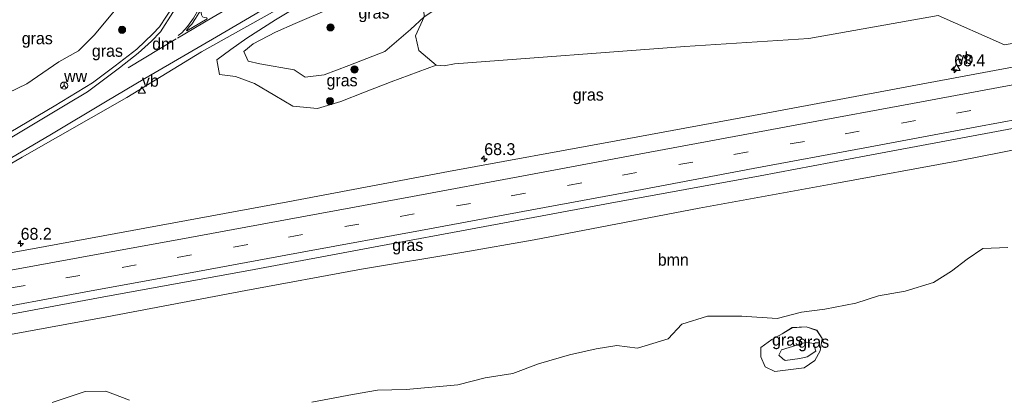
# Model space of a CAD drawing. Header units: millimetres. Extents: x 180000 to 190000, y 466229 to 468626.
# Tile 20 of 202: x 180433 to 180640, y 467727 to 467806. Entities that reach past the tile are written whole.
import ezdxf
from ezdxf.enums import TextEntityAlignment as Align

# ---------------------------------------------------------------- set-up
doc = ezdxf.new("R2010")
doc.units = ezdxf.units.MM
doc.linetypes.add('39strp', pattern=[12, 3, -9])
for name, color, linetype, lineweight in [('as-bs-kilometr', 13, 'Continuous', 18), ('bp-b5-boom', 93, 'Continuous', 18), ('bp-b5-bos', 93, 'Continuous', 18), ('bp-b5-grasland', 93, 'Continuous', 18), ('bp-bs-boom', 93, 'Continuous', 18), ('bw-bs-rona', 8, 'Continuous', 18), ('gw-bs-kruinlijn', 93, 'Continuous', 18), ('gw-bs-teenlijn', 93, 'Continuous', 18), ('mk-b5-vlakmark', 8, 'Continuous', 18), ('mk-bs-39streep 0.15', 8, '39strp', 18), ('mk-bs-haaientd', 8, 'haaitd', 18), ('mk-bs-streep 0.15', 8, 'Continuous', 18), ('vh-b5-verh_soort', 8, 'Continuous', 18), ('wm-bs-verkeersbord', 8, 'Continuous', 18)]:
    doc.layers.add(name, color=color, linetype=linetype, lineweight=lineweight)
doc.styles.add('rtw_iso', font='iso-rtw.shx')
doc.linetypes.add('haaitd', pattern='A,0,-0.25,[25,RTW.shx,S=0.1,R=180,X=0,Y=0],-0.75', length=1)

# ---------------------------------------------------------------- blocks, each defined once
blk = doc.blocks.new('verkeersbord')
for p, q in [((0, 0.75), (-0.75, -0.625)), ((0.75, -0.625), (0, 0.75)), ((-0.75, -0.625), (0.75, -0.625))]:
    blk.add_line(p, q)
blk = doc.blocks.new('dtbattr')
at = {"style": 'rtw_iso'}
blk.add_attdef('TAG', (0.59, 0.87), '', height=2.5, dxfattribs=at)
blk = doc.blocks.new('wegwijzer')
for q in [(-0.53, -0.53), (0, 0.75), (0.53, -0.53)]:
    blk.add_line((0, 0), q)
blk.add_circle((0, 0), 0.75)
blk = doc.blocks.new('dtbattr-r')
at = {"style": 'rtw_iso'}
blk.add_attdef('TAG', text='', height=2.5, dxfattribs=at).set_placement((0, 0), align=Align.MIDDLE_CENTER)
blk = doc.blocks.new('d33az_ACAD_1_FMEBLOCK20')
at = {"layer": 'bp-b5-bos'}
for points in [[(70.76, 66.31, 29.31), (71.76, 63.24, 29.26), (71.65, 60.13, 29.25), (70.69, 56.83, 29.32), (70.44, 54.4, 29.34), (64.2, 53.38, 29.76), (60.51, 52.02, 29.8), (57.44, 48.99, 29.76), (55.68, 46.48, 29.83), (53.79, 43.84, 29.83), (50.75, 39.22, 29.84), (49.52, 36.49, 29.84), (49.98, 33.78, 29.88), (51.63, 32.07, 29.29), (53.2, 31.31, 29.29), (56.31, 30.11, 29.21), (58.88, 27.51, 29.12), (59.6, 24.35, 29.07), (59.33, 21.68, 29.05), (60.3, 18.38, 29.06), (65.54, 18.89, 28.82), (69.19, 20.01, 28.79), (72.19, 20.91, 28.75), (75.64, 21.66, 28.68), (80.18, 24.02, 28.65), (68.68, 15.16, 28.59), (57.88, 5.63, 28.71), (40.33, -10.25, 28.44), (27.5, -21.44, 28.59), (10.75, -34.5, 28.07), (5.73, -39.1, 28.19), (-5.98, -50, 28.26), (-18.55, -60.29, 28.2), (-19.36, -58.07, 28.36), (-20.13, -56.69, 28.36), (-22, -54.44, 28.35), (-24.59, -53.21, 28.32), (-28.65, -51.49, 28.26), (-32.42, -51.15, 28.26), (-35.66, -50.76, 28.23), (-38.15, -50.27, 28.25), (-41.83, -51.37, 28.3), (-43.89, -53.67, 28.32), (-46.13, -58.35, 28.22), (-46.05, -60.81, 28.12), (-44.65, -64.18, 28.05), (-43.04, -66.54, 27.91), (-40.36, -71.53, 28.21), (-39.09, -74.61, 28.36), (-37.86, -76.03, 28.12), (-39.92, -77.57, 28.12), (-40.4, -76.81, 28.13), (-51.86, -58.28, 28.33), (-62.78, -66.15, 28.67), (-71.41, -71.64, 28.87), (-71.25, -68.57, 28.57), (-69.58, -68.61, 28.5), (-68.86, -67.9, 28.43), (-67.54, -66.89, 28.4), (-65.67, -66.34, 28.49), (-64.49, -65.33, 28.5), (-64.15, -64.29, 28.5), (-67.02, -60.05, 28.48), (-68.71, -58.34, 28.53), (-69.66, -57.54, 28.53), (-70.98, -56.91, 28.53), (-72.41, -55.15, 28.53), (-73.37, -54.01, 28.53), (-75.16, -52.4, 28.53), (-76.01, -51.54, 28.53), (-78.25, -51.49, 28.52), (-80.18, -42.96, 28.81), (-77.58, -42.8, 28.68), (-69.66, -41.55, 28.46), (-67.13, -41.66, 28.44), (-64.62, -41.83, 28.42), (-62.24, -41.57, 28.45), (-59.64, -40.22, 28.5), (-57.01, -39.35, 28.56), (-54.6, -37.53, 28.61), (-52.17, -35.24, 28.63), (-50.74, -32.58, 28.55), (-50.18, -29.61, 28.61), (-50.51, -27.19, 28.67), (-50.97, -24.23, 28.65), (-52.67, -19.67, 28.57), (-54.74, -17.21, 28.58), (-57.95, -16.39, 28.57), (-62.11, -15.75, 28.58), (-66.92, -16.2, 28.59), (-62.72, -12.99, 28.46), (-59.31, -9.69, 28.62), (-56.16, -10.45, 28.6), (-53.19, -12.31, 28.6), (-49.77, -14.34, 28.67), (-44.54, -16.27, 28.69), (-40.43, -18.1, 28.69), (-36.77, -21.21, 28.77), (-31.03, -22.69, 28.79), (-25.86, -21.87, 28.8), (-20.02, -22.83, 28.91), (-18.38, -24.49, 28.77), (-12.59, -24.85, 28.92), (-9.93, -23.15, 28.9), (-7.54, -19.39, 28.86), (-4.16, -17.67, 28.85), (0.29, -15.5, 28.86), (5.38, -13.12, 28.91), (8.42, -9.08, 28.9), (12.5, -2.73, 29.11), (14.71, 0.38, 29.09), (17.81, 2.7, 28.99), (20.52, 5.72, 28.9), (24.01, 10.39, 29.04), (26.32, 13.03, 28.96), (28.07, 15.38, 28.82), (30.12, 17.79, 28.98), (31.57, 21.93, 29.13), (33.44, 25.79, 29.33), (35.36, 28.83, 29.38), (36.95, 31.25, 29.43), (37.37, 35.32, 29.62), (37.61, 38.4, 29.75), (35.13, 39.1, 30.04), (33.31, 41.28, 29.99), (30.9, 42.56, 29.95), (29.05, 42.14, 30.04), (27.38, 40.2, 30.1), (24.67, 39.54, 30.13), (21.35, 39.12, 30.04), (18.07, 39.46, 29.99), (15.39, 39.05, 29.97), (8.82, 35.65, 29.98), (6.59, 33.54, 30.07), (4.38, 31, 30.13), (2.98, 29.5, 30.17), (0.87, 31.24, 30.15), (1.8, 33.97, 30.09), (5.81, 36.78, 30.07), (9.53, 38.67, 30.07), (13.86, 40.91, 30.03), (19.29, 45.97, 29.91), (22.54, 49.35, 29.88), (26.83, 48.75, 29.74), (30.02, 48.26, 29.69), (32.22, 49.96, 29.75), (33.08, 52.12, 29.95), (31.72, 54.35, 29.92), (29.35, 55.66, 29.76), (27.49, 56.99, 29.72), (24.44, 57.3, 29.73), (22.67, 57.3, 29.76), (32.9, 63.22, 30.31), (38.32, 67.77, 29.99), (57.67, 77.57, 29.34), (58.5, 74.2, 29.11), (60.64, 70.66, 29.2), (63.85, 69.84, 29.16), (68.05, 68.15, 29.35)], [(39.24, 55.33, 30.25), (42.35, 54.48, 30.29), (44.92, 56.88, 30.33), (44.29, 60.06, 30.36), (42.98, 61.54, 30.36), (41.04, 63.49, 30.36), (38.42, 64.33, 30.36), (34.44, 63.87, 30.25), (33.29, 62.84, 30.31), (32.56, 61.12, 30.32), (33.41, 58.6, 30.35), (36.33, 56.84, 30.3)]]:
    blk.add_polyline3d(points, close=True, dxfattribs=at)
blk = doc.blocks.new('d33az_ACAD_1_FMEBLOCK56')
at = {"layer": 'bp-b5-boom'}
for points in [[(85.76, 20.73, 29.39), (88.36, 7.2, 29.32), (91.68, -10.64, 30.83), (88.43, -11.34, 30.82), (31.66, -21.48, 30.65), (17.82, -15.31, 30.3), (-9.34, -20.15, 30.14), (-35.29, -21.82, 30.02), (-83.56, -25.48, 29.52), (-85.7, -25.91, 29.5), (-87.39, -25.73, 29.45), (-91.03, -22.67, 29.41), (-91.68, -19.58, 29.41), (-89.86, -15.62, 29.41), (-87.43, -14.01, 28.94), (-83.19, -13, 28.98), (-78.46, -10.93, 29.07), (-71.34, -8.61, 29.24), (-67.3, -6.3, 29.31), (-65.73, -3.04, 29.36), (-65.36, -0.4, 29.25), (-67.6, 3.23, 29.24), (-69.7, 3.83, 29.22), (-77.32, 2.18, 29.34), (-74.67, 4.12, 29.26), (-73.43, 5.12, 29.14), (-73.06, 5.2, 29.15), (-69.06, 6.07, 29.17), (-64.49, 6.75, 29.17), (-59.53, 7.48, 29.19), (-55.25, 7.93, 29.26), (-41.11, 8.84, 29.28), (-14.66, 10.76, 29.28), (-13.13, 11.3, 29.29), (-6.02, 11.66, 29.32), (3.47, 12.44, 29.33), (13.48, 13.54, 29.35), (17.91, 14.25, 29.3), (23.36, 15.05, 29.28), (50.94, 19.77, 29.31), (84.55, 25.91, 29.4)], [(14.3, 5.78, 29.66), (14.68, 2.29, 29.67), (16.52, -0.85, 29.68), (19.05, -2.58, 29.71), (22.8, -2, 29.68), (24.29, -0.13, 29.63), (25.16, 2.14, 29.62), (25.2, 5.88, 29.61), (23.09, 8.04, 29.59), (20.97, 9.26, 29.58), (18.69, 10.13, 29.58), (17.2, 9.94, 29.58), (14.47, 8.5, 29.58)], [(13.11, -13.75, 30.27), (13.96, -14.15, 30.27), (15.93, -14.1, 30.27), (18.69, -13.79, 30.27), (21.2, -14.25, 30.27), (23.13, -13.17, 30.03), (25.16, -10.92, 30.03), (25.33, -8.91, 30.01), (24.81, -5.56, 29.92), (22.73, -4.18, 29.86), (20.54, -4.01, 29.85), (15.84, -4.32, 29.97), (13.02, -5.29, 30), (11.85, -7.71, 30.02), (12.09, -9.67, 30.1), (12.37, -11.49, 30.26)]]:
    blk.add_polyline3d(points, close=True, dxfattribs=at)
blk = doc.blocks.new('d33az_ACAD_1_FMEBLOCK95')
at = {"layer": 'bp-b5-grasland'}
for points in [[(6.44, 2.25, 29.24), (6.02, -0.37, 29.28), (4.9, -2.36, 29.28), (2.65, -3.89, 29.27), (-3.52, -4.68, 29.29), (-5.54, -3.7, 29.26), (-6.4, -1.56, 29.21), (-6.44, 0.33, 29.16), (-4.15, 2.04, 29.1), (-1.99, 3.25, 29.11), (0.14, 4.52, 29.13), (3.09, 4.68, 29.12), (5.3, 3.96, 29.18)], [(-1.84, -2, 29.68), (-1.32, -2.36, 29.71), (1.75, -1.95, 29.71), (3.26, -1.58, 29.67), (5.1, -0.4, 29.64), (4.63, 1.17, 29.61), (3.13, 1.49, 29.6), (1.11, 0.85, 29.59), (-2.11, -0.11, 29.59), (-2.68, -1.21, 29.68)]]:
    blk.add_polyline3d(points, close=True, dxfattribs=at)
blk = doc.blocks.new('d33az_ACAD_1_FMEBLOCK134')
at = {"layer": 'bp-b5-boom'}
for points in [[(-86.55, 5.02, 28.72), (-79.66, 7.35, 28.62), (-75.34, 7.4, 28.68), (-70.39, 5.54, 28.7)], [(-32.18, 5.13, 28.82), (-23.68, 6.7, 28.83), (-18.43, 7.61, 28.85), (-12.45, 7.73, 28.7), (-1.59, 8.7, 28.7), (4.16, 10.21, 28.72), (9.94, 11.09, 28.77), (15.29, 13.14, 28.83), (21.79, 15.04, 28.85), (27.38, 16.3, 28.87), (31.72, 16.97, 28.92), (36.07, 16.43, 28.93), (42.48, 18.41, 28.92), (45.36, 21.44, 28.95), (50.71, 23.12, 29.01), (57.93, 23.11, 28.99), (65.27, 22.68, 29.07), (70.37, 23.98, 29.1), (75.25, 24.6, 29.17), (81.76, 25.86, 29.3), (86.5, 27.38, 29.35), (92.1, 28.36, 29.36), (98.08, 30.21, 29.39), (101.84, 32.57, 29.37), (105.13, 35.08, 29.46), (108.38, 37.34, 29.52), (113.6, 37.55, 29.55)]]:
    blk.add_polyline3d(points, dxfattribs=at)
blk.add_polyline3d([(61.87, 16.53, 29.16), (61.91, 14.64, 29.21), (62.78, 12.5, 29.26), (64.79, 11.52, 29.29), (70.96, 12.31, 29.27), (73.21, 13.84, 29.28), (74.33, 15.83, 29.28), (74.75, 18.45, 29.24), (73.61, 20.17, 29.18), (71.4, 20.88, 29.12), (68.46, 20.72, 29.13), (66.33, 19.45, 29.11), (64.17, 18.24, 29.1)], close=True, dxfattribs=at)
blk = doc.blocks.new('dtbattr-l')
at = {"style": 'rtw_iso'}
blk.add_attdef('TAG', (0, 0), '', height=2.5, dxfattribs=at)
blk = doc.blocks.new('boom')
blk.add_hatch(color=256).paths.add_polyline_path([(-0.75, 0, 1), (0.75, 0, 1)])
blk.add_circle((0, 0), 0.75)
blk = doc.blocks.new('hecto')
for p, q in [((0, 0.625), (-0.625, 0)), ((0, -0.625), (0, 0.625)), ((-0.625, 0), (0.625, 0)), ((0.625, 0), (0, -0.625))]:
    blk.add_line(p, q)

msp = doc.modelspace()

# ---------------------------------------------------------------- linework, layer by layer
at = {"layer": 'bp-b5-boom'}
for points in [[(180358.49, 467727.41, 29.22), (180364.84, 467728.37, 29.25), (180370.62, 467729.26, 29.22), (180380.32, 467730.56, 29.08), (180397.76, 467733.38, 29.26), (180426.43, 467739.25, 29.53), (180451.62, 467743.89, 29.65), (180480.73, 467749.4, 29.8), (180505.01, 467753.85, 29.91), (180525.99, 467757.34, 30.09), (180541.19, 467760, 30.25), (180575.75, 467766.65, 30.11), (180604.13, 467771.83, 30.24), (180630.04, 467776.59, 30.41), (180661.25, 467782.72, 30.6)], [(180640.37, 467758.43, 29.55), (180635.15, 467758.22, 29.52), (180631.9, 467755.96, 29.46), (180628.61, 467753.45, 29.37), (180624.85, 467751.09, 29.39), (180618.87, 467749.24, 29.36), (180613.27, 467748.26, 29.35), (180608.53, 467746.74, 29.3), (180602.02, 467745.48, 29.17), (180597.14, 467744.86, 29.1), (180592.04, 467743.56, 29.07), (180584.7, 467743.99, 28.99), (180577.49, 467744, 29.01), (180572.13, 467742.32, 28.95), (180569.26, 467739.29, 28.92), (180562.84, 467737.31, 28.93), (180558.49, 467737.85, 28.92), (180554.15, 467737.18, 28.87), (180548.56, 467735.92, 28.85), (180542.06, 467734.02, 28.83), (180536.71, 467731.97, 28.77), (180530.93, 467731.09, 28.72), (180525.18, 467729.58, 28.7), (180514.32, 467728.61, 28.7), (180508.35, 467728.49, 28.85), (180503.1, 467727.58, 28.83), (180494.59, 467726.01, 28.82)], [(180456.38, 467726.42, 28.7), (180451.44, 467728.28, 28.68), (180447.11, 467728.23, 28.62), (180440.22, 467725.9, 28.72)]]:
    msp.add_polyline3d(points, dxfattribs=at)
at = {"layer": 'bp-b5-grasland'}
for points in [[(180497.2, 467794.67, 28.68), (180493.19, 467794.12, 28.66), (180490.9, 467795.66, 28.61), (180483.72, 467796.96, 28.67), (180481.24, 467797.52, 28.65), (180480.32, 467799.57, 28.64), (180482.27, 467801.14, 28.65), (180486.97, 467803.61, 28.63), (180491.12, 467805.41, 28.52), (180498.76, 467808.69, 28.48), (180504.63, 467811.56, 28.51), (180513.89, 467816.31, 28.6), (180514.79, 467817.25, 28.93), (180517.02, 467814.88, 28.86), (180517.85, 467812.18, 28.89), (180518.15, 467806.79, 29.41), (180515.24, 467804.15, 28.66), (180509.88, 467799.54, 28.71), (180502.36, 467796.63, 28.72)], [(180596.83, 467735.13, 29.71), (180593.76, 467734.72, 29.71), (180593.24, 467735.08, 29.68), (180592.41, 467735.87, 29.68), (180592.97, 467736.97, 29.59), (180596.19, 467737.93, 29.59), (180598.21, 467738.57, 29.6), (180599.71, 467738.25, 29.61), (180600.18, 467736.68, 29.64), (180598.34, 467735.5, 29.67)]]:
    msp.add_polyline3d(points, close=True, dxfattribs=at)
for points in [[(180420.69, 467769.75, 29.38), (180433.88, 467777.39, 29.3), (180455.83, 467789.88, 29.24), (180471.46, 467799.5, 29.25), (180491.07, 467810.54, 29.23)], [(180465.58, 467809.2, 29.2), (180462.68, 467804.74, 29.2), (180461.27, 467803.26, 29.2), (180457.95, 467800.05, 29.2), (180453.38, 467796.5, 29.2), (180448.67, 467792.98, 29.23), (180440.63, 467788.1, 29.22), (180411.39, 467770.81, 29.22)], [(180498.76, 467808.69, 28.48), (180491.12, 467805.41, 28.52), (180486.97, 467803.61, 28.63), (180482.27, 467801.14, 28.65), (180480.32, 467799.57, 28.64), (180481.24, 467797.52, 28.65), (180483.72, 467796.96, 28.67), (180490.9, 467795.66, 28.61), (180493.19, 467794.12, 28.66), (180497.2, 467794.67, 28.68), (180502.36, 467796.63, 28.72), (180509.88, 467799.54, 28.71), (180515.24, 467804.15, 28.66), (180518.15, 467806.79, 29.41), (180516.33, 467802.84, 29.41), (180516.98, 467799.74, 29.41), (180520.62, 467796.68, 29.45), (180511.24, 467793.18, 29.18), (180505.65, 467791.03, 29.25), (180500.69, 467789.02, 29.24), (180495.8, 467787.59, 29.22), (180490.61, 467788.05, 29.21), (180486.85, 467790.32, 29.2), (180482.55, 467792.79, 29.16), (180478.59, 467794.3, 29.15), (180475.23, 467794.72, 29.08), (180474.72, 467797.82, 29.14), (180477.61, 467799.97, 29.13), (180480.95, 467802.36, 29.15), (180486.97, 467806.19, 29.13), (180491.19, 467808.69, 29.11)], [(180491.19, 467808.69, 29.11), (180486.97, 467806.19, 29.13), (180480.95, 467802.36, 29.15), (180477.61, 467799.97, 29.13), (180474.72, 467797.82, 29.14), (180475.23, 467794.72, 29.08), (180478.59, 467794.3, 29.15), (180482.55, 467792.79, 29.16), (180486.85, 467790.32, 29.2), (180490.61, 467788.05, 29.21), (180495.8, 467787.59, 29.22), (180500.69, 467789.02, 29.24), (180505.65, 467791.03, 29.25), (180511.24, 467793.18, 29.18), (180520.62, 467796.68, 29.45), (180522.31, 467796.5, 29.5), (180524.45, 467796.93, 29.52), (180572.72, 467800.6, 30.02), (180598.67, 467802.26, 30.14), (180625.83, 467807.1, 30.3), (180639.67, 467800.93, 30.65)], [(180430.99, 467790.89, 28.38), (180434.9, 467792.72, 28.48), (180441.6, 467797.38, 28.45), (180445.71, 467799.7, 28.44), (180449.09, 467803.01, 28.35), (180452.8, 467807.6, 28.37)], [(180452.8, 467807.6, 28.37), (180449.09, 467803.01, 28.35), (180445.71, 467799.7, 28.44), (180441.6, 467797.38, 28.45), (180434.9, 467792.72, 28.48), (180430.99, 467790.89, 28.38)], [(180646.61, 467797.23, 30.77), (180619.22, 467792.15, 30.68), (180589.78, 467786.63, 30.54), (180558.31, 467780.8, 30.4), (180523.19, 467774.33, 30.29), (180489.57, 467768, 30.14), (180463, 467763.12, 30.03), (180435.32, 467758.03, 29.88), (180402.5, 467752.04, 29.73)], [(180323.57, 467724.73, 29.56), (180354.14, 467730.24, 29.75), (180389.59, 467736.8, 29.87), (180424.73, 467743.2, 30.08), (180449.92, 467747.88, 30.14), (180482.49, 467753.83, 30.27), (180506.74, 467758.36, 30.35), (180530.81, 467762.84, 30.51), (180557.06, 467767.72, 30.62), (180588.49, 467773.45, 30.69), (180610.7, 467777.64, 30.78), (180638.05, 467782.76, 30.93), (180665.33, 467787.83, 31.05)], [(180661.25, 467782.72, 30.6), (180630.04, 467776.59, 30.41), (180604.13, 467771.83, 30.24), (180575.75, 467766.65, 30.11), (180541.19, 467760, 30.25), (180525.99, 467757.34, 30.09), (180505.01, 467753.85, 29.91), (180480.73, 467749.4, 29.8), (180451.62, 467743.89, 29.65), (180426.43, 467739.25, 29.53), (180397.76, 467733.38, 29.26), (180380.32, 467730.56, 29.08), (180370.62, 467729.26, 29.22), (180364.84, 467728.37, 29.25), (180358.49, 467727.41, 29.22)]]:
    msp.add_polyline3d(points, dxfattribs=at)
at = {"layer": 'gw-bs-kruinlijn'}
for points in [[(180520.62, 467796.68, 29.45), (180511.24, 467793.18, 29.18), (180505.65, 467791.03, 29.25), (180500.69, 467789.02, 29.24), (180495.8, 467787.59, 29.22), (180490.61, 467788.05, 29.21), (180486.85, 467790.32, 29.2), (180482.55, 467792.79, 29.16), (180478.59, 467794.3, 29.15), (180475.23, 467794.72, 29.08), (180474.72, 467797.82, 29.14), (180477.61, 467799.97, 29.13), (180480.95, 467802.36, 29.15), (180486.97, 467806.19, 29.13), (180491.19, 467808.69, 29.11), (180496.09, 467811.22, 29.11), (180505.78, 467815.3, 29.05), (180512.54, 467818.68, 29.13), (180516.85, 467820.43, 29.08)], [(180703.82, 467790.63, 30.74), (180687.04, 467787.34, 30.72), (180661.25, 467782.72, 30.6), (180630.04, 467776.59, 30.41), (180604.13, 467771.83, 30.24), (180575.75, 467766.65, 30.11), (180541.19, 467760, 30.25)], [(180541.19, 467760, 30.25), (180525.99, 467757.34, 30.09), (180505.01, 467753.85, 29.91), (180480.73, 467749.4, 29.8), (180451.62, 467743.89, 29.65), (180426.43, 467739.25, 29.53), (180397.76, 467733.38, 29.26), (180380.32, 467730.56, 29.08), (180370.62, 467729.26, 29.22), (180364.84, 467728.37, 29.25), (180358.49, 467727.41, 29.22), (180352.98, 467726.55, 29.3), (180348.31, 467725.73, 29.44)], [(180598.21, 467738.57, 29.6), (180596.19, 467737.93, 29.59), (180592.97, 467736.97, 29.59), (180592.41, 467735.87, 29.68), (180593.24, 467735.08, 29.68), (180593.76, 467734.72, 29.71), (180596.83, 467735.13, 29.71), (180598.34, 467735.5, 29.67), (180600.18, 467736.68, 29.64), (180599.71, 467738.25, 29.61), (180598.21, 467738.57, 29.6)]]:
    msp.add_polyline3d(points, dxfattribs=at)
at = {"layer": 'gw-bs-teenlijn'}
for points in [[(180475.11, 467846.11, 28.76), (180475.06, 467844.51, 28.7), (180472.77, 467840.84, 28.55), (180470.78, 467837.79, 28.52), (180470.07, 467833.9, 28.55), (180466.63, 467827, 28.37), (180463.88, 467823.49, 28.36), (180461.1, 467820.04, 28.47), (180455.43, 467810.68, 28.36), (180452.8, 467807.6, 28.37), (180449.09, 467803.01, 28.35), (180445.71, 467799.7, 28.44), (180441.6, 467797.38, 28.45), (180434.9, 467792.72, 28.48), (180430.99, 467790.89, 28.38), (180425.31, 467788.45, 28.38), (180416.87, 467783.47, 28.42), (180412.86, 467781.14, 28.41), (180409.04, 467779.45, 28.41), (180401.67, 467775.12, 28.46), (180397.16, 467773.61, 28.49), (180392.54, 467772.67, 28.51)], [(180514.79, 467817.25, 28.93), (180513.89, 467816.31, 28.6), (180504.63, 467811.56, 28.51), (180498.76, 467808.69, 28.48), (180491.12, 467805.41, 28.52), (180486.97, 467803.61, 28.63), (180482.27, 467801.14, 28.65), (180480.32, 467799.57, 28.64), (180481.24, 467797.52, 28.65), (180483.72, 467796.96, 28.67), (180490.9, 467795.66, 28.61), (180493.19, 467794.12, 28.66), (180497.2, 467794.67, 28.68), (180502.36, 467796.63, 28.72), (180509.88, 467799.54, 28.71), (180515.24, 467804.15, 28.66), (180518.15, 467806.79, 29.41), (180520.58, 467808.41, 28.94)], [(180494.59, 467726.01, 28.82), (180503.1, 467727.58, 28.83), (180508.35, 467728.49, 28.85), (180514.32, 467728.61, 28.7), (180525.18, 467729.58, 28.7), (180530.93, 467731.09, 28.72), (180536.71, 467731.97, 28.77), (180542.06, 467734.02, 28.83), (180548.56, 467735.92, 28.85), (180554.15, 467737.18, 28.87), (180558.49, 467737.85, 28.92), (180562.84, 467737.31, 28.93), (180569.26, 467739.29, 28.92), (180572.13, 467742.32, 28.95), (180577.49, 467744, 29.01), (180584.7, 467743.99, 28.99), (180592.04, 467743.56, 29.07), (180597.14, 467744.86, 29.1), (180602.02, 467745.48, 29.17), (180608.53, 467746.74, 29.3), (180613.27, 467748.26, 29.35), (180618.87, 467749.24, 29.36), (180624.85, 467751.09, 29.39), (180628.61, 467753.45, 29.37), (180631.9, 467755.96, 29.46), (180635.15, 467758.22, 29.52), (180640.37, 467758.43, 29.55)], [(180598.17, 467741.76, 29.12), (180595.23, 467741.61, 29.13), (180593.1, 467740.33, 29.11), (180590.94, 467739.12, 29.1), (180588.64, 467737.41, 29.16), (180588.68, 467735.52, 29.21), (180589.55, 467733.38, 29.26), (180591.56, 467732.4, 29.29), (180597.73, 467733.19, 29.27), (180599.98, 467734.72, 29.28), (180601.1, 467736.71, 29.28), (180601.52, 467739.33, 29.24), (180600.38, 467741.05, 29.18), (180598.17, 467741.76, 29.12)], [(180440.22, 467725.9, 28.72), (180447.11, 467728.23, 28.62), (180451.44, 467728.28, 28.68), (180456.38, 467726.42, 28.7)]]:
    msp.add_polyline3d(points, dxfattribs=at)
at = {"layer": 'mk-b5-vlakmark'}
msp.add_polyline3d([(180472.63, 467806.39, 29.29), (180468.43, 467803.88, 29.3), (180468.31, 467803.95, 29.3), (180468.44, 467804.15, 29.29), (180468.9, 467804.71, 29.29), (180469.44, 467805.25, 29.27), (180470.24, 467806.46, 29.24), (180470.93, 467807.56, 29.21), (180471.73, 467808.88, 29.21), (180471.69, 467808.55, 29.2), (180471.4, 467807.75, 29.25), (180471.46, 467807.25, 29.27), (180471.71, 467806.82, 29.29), (180472.04, 467806.65, 29.3), (180472.62, 467806.58, 29.3)], close=True, dxfattribs=at)
at = {"layer": 'mk-bs-39streep 0.15'}
msp.add_polyline3d([(180701.97, 467800.11, 31.17), (180690.48, 467797.99, 31.17), (180667.15, 467793.63, 31.07), (180644.41, 467789.36, 30.96), (180621.05, 467785.04, 30.84), (180597.76, 467780.68, 30.72), (180574.43, 467776.35, 30.67), (180551.12, 467772.01, 30.57), (180527.85, 467767.68, 30.47), (180504.45, 467763.34, 30.35), (180481.16, 467759.05, 30.26), (180457.82, 467754.75, 30.15), (180434.52, 467750.47, 30.03), (180411.25, 467746.19, 29.97), (180387.88, 467741.91, 29.88), (180364.61, 467737.65, 29.82), (180341.15, 467733.36, 29.67), (180322.41, 467729.88, 29.56)], dxfattribs=at)
at = {"layer": 'mk-bs-haaientd'}
msp.add_polyline3d([(180466.2, 467802.19, 29.26), (180456.08, 467796.11, 29.25)], dxfattribs=at)
at = {"layer": 'mk-bs-streep 0.15'}
for points in [[(180513.85, 467844.59, 29.18), (180509.5, 467843.64, 29.18), (180505.89, 467842.71, 29.17), (180503.2, 467841.76, 29.16), (180500.28, 467840.43, 29.15), (180496.28, 467838.31, 29.13), (180493.28, 467836.42, 29.1), (180489.74, 467833.8, 29.08), (180486.45, 467830.94, 29.08), (180484.11, 467828.57, 29.08), (180481.66, 467825.88, 29.09), (180479.43, 467823.07, 29.1), (180476.79, 467819.14, 29.12), (180474.58, 467815.29, 29.13), (180471.92, 467810.16, 29.19), (180469.83, 467806.54, 29.26), (180468.54, 467804.77, 29.26), (180467.32, 467803.43, 29.28), (180466.6, 467802.86, 29.27)], [(180473.69, 467821.06, 29.24), (180470.62, 467815.87, 29.23), (180462.89, 467803.67, 29.2), (180461, 467801.7, 29.2), (180458.24, 467799.2, 29.21), (180454.32, 467796.08, 29.24), (180450.13, 467792.96, 29.26), (180447.58, 467791.09, 29.25), (180443.27, 467788.46, 29.27), (180425.75, 467778.02, 29.29), (180408.4, 467768.21, 29.31), (180397.85, 467763.02, 29.42), (180381.77, 467756.03, 29.49), (180372.62, 467752.61, 29.5), (180367.51, 467750.8, 29.5), (180363, 467749.32, 29.48), (180357.42, 467747.69, 29.49), (180350.62, 467745.83, 29.48), (180345.31, 467744.36, 29.49), (180341.82, 467743.56, 29.49), (180331.07, 467741.16, 29.47)], [(180466.43, 467802.34, 29.27), (180473.61, 467806.57, 29.3), (180488.3, 467815.19, 29.3)], [(180489.95, 467811.67, 29.28), (180474.63, 467802.63, 29.29), (180459.57, 467793.84, 29.31), (180451.34, 467788.97, 29.31), (180440.02, 467782.21, 29.33), (180422.67, 467771.98, 29.4), (180406.82, 467763.21, 29.47), (180397.88, 467758.89, 29.56), (180387.26, 467754.29, 29.61), (180377.37, 467750.36, 29.62), (180363.82, 467745.49, 29.61), (180356.42, 467743.26, 29.59), (180351.74, 467741.93, 29.58), (180346.07, 467740.52, 29.54), (180338.75, 467738.79, 29.55), (180334.68, 467737.88, 29.55), (180321.27, 467734.92, 29.47)], [(180701.25, 467803.77, 31.11), (180690.07, 467801.67, 31.07), (180666.86, 467797.3, 30.98), (180644.42, 467793.1, 30.87), (180622.27, 467789, 30.79), (180595.83, 467784.06, 30.67), (180562.38, 467777.83, 30.56), (180538.96, 467773.43, 30.48), (180515.67, 467769.14, 30.36), (180492.51, 467764.88, 30.25), (180469.04, 467760.54, 30.18), (180445.65, 467756.24, 30.08), (180422.33, 467751.98, 29.95), (180398.97, 467747.68, 29.85), (180376.05, 467743.45, 29.79), (180352.84, 467739.23, 29.65), (180321.59, 467733.5, 29.46)], [(180702.66, 467796.57, 31.31), (180680.18, 467792.34, 31.2), (180656.62, 467787.95, 31.1), (180633.88, 467783.7, 30.94), (180610.44, 467779.3, 30.85), (180587.03, 467774.98, 30.76), (180563.77, 467770.62, 30.67), (180540.68, 467766.35, 30.61), (180517.35, 467762.01, 30.5), (180493.67, 467757.66, 30.4), (180470.63, 467753.39, 30.29), (180447.24, 467749.09, 30.18), (180423.9, 467744.8, 30.1), (180400.56, 467740.53, 30.01), (180377.06, 467736.21, 29.91), (180353.76, 467731.95, 29.81), (180323.2, 467726.37, 29.62)]]:
    msp.add_polyline3d(points, dxfattribs=at)
at = {"layer": 'vh-b5-verh_soort'}
for points in [[(180491.07, 467810.54, 29.23), (180471.46, 467799.5, 29.25), (180455.83, 467789.88, 29.24), (180433.88, 467777.39, 29.3), (180420.69, 467769.75, 29.38)], [(180411.39, 467770.81, 29.22), (180440.63, 467788.1, 29.22), (180448.67, 467792.98, 29.23), (180453.38, 467796.5, 29.2), (180457.95, 467800.05, 29.2), (180461.27, 467803.26, 29.2), (180462.68, 467804.74, 29.2), (180465.58, 467809.2, 29.2)], [(180402.5, 467752.04, 29.73), (180435.32, 467758.03, 29.88), (180463, 467763.12, 30.03), (180489.57, 467768, 30.14), (180523.19, 467774.33, 30.29), (180558.31, 467780.8, 30.4), (180589.78, 467786.63, 30.54), (180619.22, 467792.15, 30.68), (180646.61, 467797.23, 30.77)], [(180665.33, 467787.83, 31.05), (180638.05, 467782.76, 30.93), (180610.7, 467777.64, 30.78), (180588.49, 467773.45, 30.69), (180557.06, 467767.72, 30.62), (180530.81, 467762.84, 30.51), (180506.74, 467758.36, 30.35), (180482.49, 467753.83, 30.27), (180449.92, 467747.88, 30.14), (180424.73, 467743.2, 30.08), (180389.59, 467736.8, 29.87), (180354.14, 467730.24, 29.75), (180323.57, 467724.73, 29.56)]]:
    msp.add_polyline3d(points, dxfattribs=at)

# ---------------------------------------------------------------- block references
at = {"layer": 'as-bs-kilometr'}
ref = msp.add_blockref('dtbattr', (180629.16, 467795.7, 30.77), dxfattribs=at)
ref.add_attrib('TAG', '68.4', dxfattribs={"layer": '0', "height": 2.5, "style": 'rtw_iso'}).set_placement((180629.16, 467795.7, 30.77), align=Align.BOTTOM_LEFT)
for p in [(180629.16, 467795.7, 30.77), (180530.71, 467777.05, 30.33), (180433.59, 467759.29, 29.97)]:
    msp.add_blockref('hecto', p, dxfattribs=at)
ref = msp.add_blockref('dtbattr', (180530.71, 467777.05, 30.33), dxfattribs=at)
ref.add_attrib('TAG', '68.3', dxfattribs={"layer": '0', "height": 2.5, "style": 'rtw_iso'}).set_placement((180530.71, 467777.05, 30.33), align=Align.BOTTOM_LEFT)
ref = msp.add_blockref('dtbattr', (180433.59, 467759.29, 29.97), dxfattribs=at)
ref.add_attrib('TAG', '68.2', dxfattribs={"layer": '0', "height": 2.5, "style": 'rtw_iso'}).set_placement((180433.59, 467759.29, 29.97), align=Align.BOTTOM_LEFT)
at = {"layer": 'bp-b5-boom'}
for name, p in [('d33az_ACAD_1_FMEBLOCK56', (180608.01, 467822.41)), ('d33az_ACAD_1_FMEBLOCK134', (180526.77, 467720.88))]:
    msp.add_blockref(name, p, dxfattribs=at)
ref = msp.add_blockref('dtbattr-r', (180567.06, 467753.85, 29.22), dxfattribs=at)
ref.add_attrib('TAG', 'bmn', dxfattribs={"layer": '0', "height": 2.5, "style": 'rtw_iso'}).set_placement((180567.06, 467753.85, 29.22), align=Align.BOTTOM_LEFT)
at = {"layer": 'bp-b5-bos'}
msp.add_blockref('d33az_ACAD_1_FMEBLOCK20', (180388.29, 467836.08), dxfattribs=at)
at = {"layer": 'bp-b5-grasland'}
ref = msp.add_blockref('dtbattr-r', (180504.35, 467805.69, 28.71), dxfattribs=at)
ref.add_attrib('TAG', 'gras', dxfattribs={"layer": '0', "height": 2.5, "style": 'rtw_iso'}).set_placement((180504.35, 467805.69, 28.71), align=Align.BOTTOM_LEFT)
ref = msp.add_blockref('dtbattr-r', (180433.82, 467800.31, 28.5), dxfattribs=at)
ref.add_attrib('TAG', 'gras', dxfattribs={"layer": '0', "height": 2.5, "style": 'rtw_iso'}).set_placement((180433.82, 467800.31, 28.5), align=Align.BOTTOM_LEFT)
ref = msp.add_blockref('dtbattr-r', (180448.51, 467797.68, 28.96), dxfattribs=at)
ref.add_attrib('TAG', 'gras', dxfattribs={"layer": '0', "height": 2.5, "style": 'rtw_iso'}).set_placement((180448.51, 467797.68, 28.96), align=Align.BOTTOM_LEFT)
ref = msp.add_blockref('dtbattr-r', (180497.67, 467791.49, 28.97), dxfattribs=at)
ref.add_attrib('TAG', 'gras', dxfattribs={"layer": '0', "height": 2.5, "style": 'rtw_iso'}).set_placement((180497.67, 467791.49, 28.97), align=Align.BOTTOM_LEFT)
ref = msp.add_blockref('dtbattr-r', (180549.24, 467788.48, 29.59), dxfattribs=at)
ref.add_attrib('TAG', 'gras', dxfattribs={"layer": '0', "height": 2.5, "style": 'rtw_iso'}).set_placement((180549.24, 467788.48, 29.59), align=Align.BOTTOM_LEFT)
ref = msp.add_blockref('dtbattr-r', (180511.43, 467756.95, 29.99), dxfattribs=at)
ref.add_attrib('TAG', 'gras', dxfattribs={"layer": '0', "height": 2.5, "style": 'rtw_iso'}).set_placement((180511.43, 467756.95, 29.99), align=Align.BOTTOM_LEFT)
msp.add_blockref('d33az_ACAD_1_FMEBLOCK95', (180595.08, 467737.08), dxfattribs=at)
ref = msp.add_blockref('dtbattr-r', (180591, 467737.08, 29.2), dxfattribs=at)
ref.add_attrib('TAG', 'gras', dxfattribs={"layer": '0', "height": 2.5, "style": 'rtw_iso'}).set_placement((180591, 467737.08, 29.2), align=Align.BOTTOM_LEFT)
ref = msp.add_blockref('dtbattr-r', (180596.46, 467736.64, 29.65), dxfattribs=at)
ref.add_attrib('TAG', 'gras', dxfattribs={"layer": '0', "height": 2.5, "style": 'rtw_iso'}).set_placement((180596.46, 467736.64, 29.65), align=Align.BOTTOM_LEFT)
at = {"layer": 'bp-bs-boom'}
for p in [(180454.83, 467804.09, 28.69), (180498.49, 467804.59, 28.64), (180503.53, 467795.75, 29.1), (180498.4, 467789.14, 29.41)]:
    msp.add_blockref('boom', p, dxfattribs=at)
at = {"layer": 'bw-bs-rona'}
ref = msp.add_blockref('dtbattr', (180442.69, 467792.38, 29.15), dxfattribs=at)
ref.add_attrib('TAG', 'ww', dxfattribs={"layer": '0', "height": 2.5, "style": 'rtw_iso'}).set_placement((180442.69, 467792.38, 29.15), align=Align.BOTTOM_LEFT)
msp.add_blockref('wegwijzer', (180442.69, 467792.38, 29.15), dxfattribs=at)
at = {"layer": 'mk-bs-haaientd'}
ref = msp.add_blockref('dtbattr-l', (180461.14, 467799.15, 29.26), dxfattribs=at)
ref.add_attrib('TAG', 'dm', dxfattribs={"layer": '0', "height": 2.5, "style": 'rtw_iso'}).set_placement((180461.14, 467799.15, 29.26), align=Align.BOTTOM_LEFT)
at = {"layer": 'wm-bs-verkeersbord'}
ref = msp.add_blockref('dtbattr', (180629.65, 467796.16, 30.45), dxfattribs=at)
ref.add_attrib('TAG', 'vb', dxfattribs={"layer": '0', "height": 2.5, "style": 'rtw_iso'}).set_placement((180629.65, 467796.16, 30.45), align=Align.BOTTOM_LEFT)
for p in [(180629.65, 467796.16, 30.45), (180458.99, 467791.4, 29.47)]:
    msp.add_blockref('verkeersbord', p, dxfattribs=at)
ref = msp.add_blockref('dtbattr', (180458.99, 467791.4, 29.47), dxfattribs=at)
ref.add_attrib('TAG', 'vb', dxfattribs={"layer": '0', "height": 2.5, "style": 'rtw_iso'}).set_placement((180458.99, 467791.4, 29.47), align=Align.BOTTOM_LEFT)

doc.saveas('drawing.dxf')
